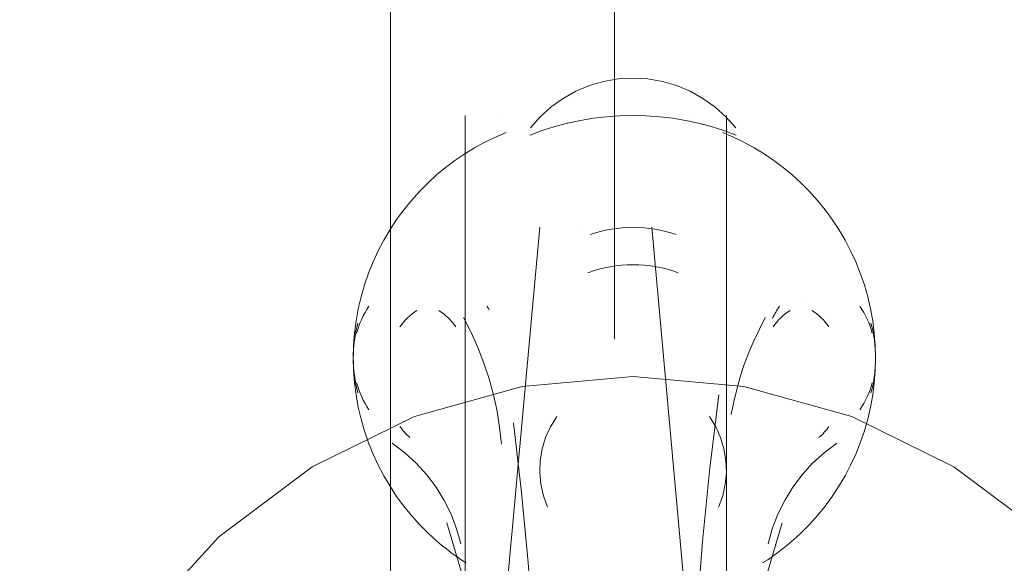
# Model space of a CAD drawing. Header units: millimetres. Extents: x 17 to 403, y 12 to 285.
# Tile 101 of 145: x 260.48 to 261.597, y 168.36 to 168.976. Entities that reach past the tile are written whole.
import ezdxf

# ---------------------------------------------------------------- set-up
doc = ezdxf.new("R2010")
doc.units = ezdxf.units.MM
doc.layers.add('LINE_000000', color=7, linetype='Continuous')

msp = doc.modelspace()

# ---------------------------------------------------------------- linework, layer by layer
at = {"layer": 'LINE_000000', "lineweight": 0}
for p, q in [((260.9003, 170.0953), (260.9003, 152.6117)), ((261.1543, 168.6137), (261.1543, 169.5873)), ((260.985, 168.275), (260.985, 168.8677)), ((261.0273, 168.8677), (261.0273, 168.8677)), ((261.239, 168.8677), (261.239, 168.8677)), ((261.2813, 168.275), (261.2813, 168.8677)), ((261.0697, 168.7407), (261.0273, 168.275)), ((261.0697, 168.7407), (261.0697, 168.7407)), ((261.112, 168.7407), (261.112, 168.7407)), ((261.1967, 168.7407), (261.1967, 168.7407)), ((261.1967, 168.7407), (261.1967, 168.7407)), ((261.1967, 168.7407), (261.239, 168.275)), ((260.9003, 168.656), (260.9003, 168.656)), ((260.9003, 168.656), (260.9003, 168.656)), ((261.366, 168.656), (261.366, 168.656)), ((261.366, 168.656), (261.366, 168.656))]:
    msp.add_line(p, q, dxfattribs=at)
for points in [[(261.1755, 168.91), (261.1586, 168.909), (261.1421, 168.9062), (261.1261, 168.9015), (261.1107, 168.8951), (261.0962, 168.887), (261.0827, 168.8773), (261.0702, 168.8661), (261.059, 168.8534)], [(261.292, 168.8534), (261.2807, 168.8661), (261.2683, 168.8773), (261.2547, 168.887), (261.2402, 168.8951), (261.2249, 168.9015), (261.2089, 168.9062), (261.1924, 168.909), (261.1755, 168.91)], [(261.1755, 168.8677), (261.1605, 168.8673), (261.1455, 168.8662), (261.1306, 168.8645), (261.1158, 168.862), (261.1012, 168.8589), (261.0867, 168.855), (261.0724, 168.8505), (261.0583, 168.8453)], [(261.2926, 168.8453), (261.2785, 168.8505), (261.2642, 168.855), (261.2498, 168.8589), (261.2351, 168.862), (261.2204, 168.8645), (261.2055, 168.8662), (261.1905, 168.8673), (261.1755, 168.8677)], [(261.0316, 168.8482), (261.0194, 168.843), (261.0074, 168.8373), (260.9957, 168.8309), (260.9844, 168.824), (260.9734, 168.8166), (260.9628, 168.8086), (260.9526, 168.8001), (260.9428, 168.7912)], [(261.3659, 168.7912), (261.3561, 168.8001), (261.3458, 168.8086), (261.3352, 168.8166), (261.3242, 168.824), (261.3129, 168.8309), (261.3012, 168.8373), (261.2893, 168.843), (261.277, 168.8482)], [(260.9428, 168.7912), (260.9331, 168.7814), (260.9239, 168.7712), (260.9153, 168.7606), (260.9072, 168.7495), (260.8997, 168.7381), (260.8927, 168.7263), (260.8863, 168.7141), (260.8806, 168.7017)], [(261.4281, 168.7017), (261.4223, 168.7141), (261.416, 168.7263), (261.409, 168.7381), (261.4015, 168.7495), (261.3934, 168.7606), (261.3847, 168.7712), (261.3756, 168.7814), (261.3659, 168.7912)], [(261.1755, 168.7407), (261.1693, 168.7405), (261.1631, 168.7402), (261.1569, 168.7395), (261.1508, 168.7386), (261.1447, 168.7374), (261.1386, 168.736), (261.1327, 168.7343), (261.1268, 168.7324)], [(261.2242, 168.7324), (261.2183, 168.7343), (261.2123, 168.736), (261.2063, 168.7374), (261.2002, 168.7386), (261.1941, 168.7395), (261.1879, 168.7402), (261.1817, 168.7405), (261.1755, 168.7407)], [(260.8806, 168.7017), (260.8753, 168.6886), (260.8708, 168.6753), (260.8669, 168.6619), (260.8637, 168.6482), (260.8612, 168.6345), (260.8594, 168.6206), (260.8583, 168.6066), (260.858, 168.5925)], [(261.4507, 168.5925), (261.4503, 168.6066), (261.4492, 168.6206), (261.4474, 168.6345), (261.4449, 168.6482), (261.4418, 168.6619), (261.4379, 168.6753), (261.4333, 168.6886), (261.4281, 168.7017)], [(261.1755, 168.6983), (261.1689, 168.6982), (261.1624, 168.6978), (261.1559, 168.697), (261.1494, 168.696), (261.143, 168.6947), (261.1366, 168.6931), (261.1304, 168.6913), (261.1242, 168.6892)], [(261.2268, 168.6892), (261.2206, 168.6913), (261.2143, 168.6931), (261.208, 168.6947), (261.2016, 168.696), (261.1951, 168.697), (261.1886, 168.6978), (261.1821, 168.6982), (261.1755, 168.6983)], [(260.8758, 168.6512), (260.8735, 168.6476), (260.8714, 168.644), (260.8694, 168.6403), (260.8676, 168.6365), (260.8659, 168.6326), (260.8644, 168.6287), (260.863, 168.6247), (260.8618, 168.6207)], [(260.9303, 168.6464), (260.9275, 168.6446), (260.9248, 168.6425), (260.9221, 168.6404), (260.9196, 168.6381), (260.9173, 168.6357), (260.915, 168.6332), (260.913, 168.6305), (260.911, 168.6277)], [(260.9743, 168.6277), (260.9724, 168.6305), (260.9703, 168.6332), (260.9681, 168.6357), (260.9657, 168.6381), (260.9632, 168.6404), (260.9606, 168.6425), (260.9578, 168.6446), (260.955, 168.6464)], [(261.0123, 168.6468), (261.012, 168.6474), (261.0117, 168.6479), (261.0113, 168.6485), (261.011, 168.649), (261.0106, 168.6496), (261.0103, 168.6501), (261.0099, 168.6507), (261.0096, 168.6512)], [(261.3415, 168.6512), (261.3403, 168.6495), (261.3393, 168.6478), (261.3383, 168.6461), (261.3373, 168.6444), (261.3363, 168.6426), (261.3354, 168.6409), (261.3345, 168.6391), (261.3336, 168.6373)], [(261.3536, 168.6464), (261.3508, 168.6446), (261.3481, 168.6425), (261.3455, 168.6404), (261.343, 168.6381), (261.3406, 168.6357), (261.3384, 168.6332), (261.3363, 168.6305), (261.3343, 168.6277)], [(261.3977, 168.6277), (261.3957, 168.6305), (261.3936, 168.6332), (261.3914, 168.6357), (261.389, 168.6381), (261.3865, 168.6404), (261.3839, 168.6425), (261.3812, 168.6446), (261.3784, 168.6464)], [(261.4469, 168.6207), (261.4456, 168.6247), (261.4443, 168.6287), (261.4428, 168.6326), (261.4411, 168.6365), (261.4393, 168.6403), (261.4373, 168.644), (261.4352, 168.6476), (261.4329, 168.6512)], [(260.8633, 168.6319), (260.8621, 168.6271), (260.861, 168.6222), (260.8601, 168.6173), (260.8593, 168.6124), (260.8588, 168.6074), (260.8583, 168.6025), (260.8581, 168.5975), (260.858, 168.5925)], [(261.0261, 168.4948), (261.0241, 168.5136), (261.0211, 168.5322), (261.0171, 168.5506), (261.0122, 168.5688), (261.0063, 168.5867), (260.9995, 168.6043), (260.9918, 168.6215), (260.9831, 168.6383)], [(261.3255, 168.6383), (261.3188, 168.6253), (261.3125, 168.612), (261.3068, 168.5986), (261.3017, 168.5849), (261.2971, 168.571), (261.2931, 168.5569), (261.2897, 168.5427), (261.2869, 168.5283)], [(261.4507, 168.5925), (261.4506, 168.5975), (261.4503, 168.6025), (261.4499, 168.6074), (261.4493, 168.6124), (261.4486, 168.6173), (261.4477, 168.6222), (261.4466, 168.6271), (261.4453, 168.6319)], [(260.858, 168.5925), (260.8581, 168.5875), (260.8583, 168.5825), (260.8588, 168.5776), (260.8593, 168.5726), (260.8601, 168.5677), (260.861, 168.5628), (260.8621, 168.5579), (260.8633, 168.5531)], [(260.858, 168.5925), (260.8583, 168.5784), (260.8594, 168.5644), (260.8612, 168.5505), (260.8637, 168.5368), (260.8669, 168.5231), (260.8708, 168.5097), (260.8753, 168.4964), (260.8806, 168.4833)], [(261.4281, 168.4833), (261.4333, 168.4964), (261.4379, 168.5097), (261.4418, 168.5231), (261.4449, 168.5368), (261.4474, 168.5505), (261.4492, 168.5644), (261.4503, 168.5784), (261.4507, 168.5925)], [(261.4453, 168.5531), (261.4466, 168.5579), (261.4477, 168.5628), (261.4486, 168.5677), (261.4493, 168.5726), (261.4499, 168.5776), (261.4503, 168.5825), (261.4506, 168.5875), (261.4507, 168.5925)], [(261.8491, 167.6874), (261.8714, 167.8126), (261.8709, 167.9388), (261.8477, 168.0629), (261.8022, 168.1816), (261.7347, 168.2916), (261.6455, 168.3895), (261.5395, 168.4691), (261.4237, 168.5259), (261.3012, 168.56), (261.1755, 168.5713), (261.0497, 168.56), (260.9273, 168.5259), (260.8114, 168.4691), (260.7055, 168.3895), (260.6163, 168.2916), (260.5488, 168.1816), (260.5033, 168.0629), (260.4801, 167.9388), (260.4795, 167.8126), (260.5019, 167.6874)], [(260.8618, 168.5643), (260.863, 168.5603), (260.8644, 168.5563), (260.8659, 168.5524), (260.8676, 168.5485), (260.8694, 168.5447), (260.8714, 168.541), (260.8735, 168.5374), (260.8758, 168.5338)], [(261.4329, 168.5338), (261.4352, 168.5374), (261.4373, 168.541), (261.4393, 168.5447), (261.4411, 168.5485), (261.4428, 168.5524), (261.4443, 168.5563), (261.4456, 168.5603), (261.4469, 168.5643)], [(261.2729, 168.5505), (261.2627, 168.4675), (261.2543, 168.3844), (261.2477, 168.3011), (261.243, 168.2177), (261.2401, 168.1342), (261.239, 168.0506), (261.2397, 167.9671), (261.2423, 167.8835)], [(261.0888, 168.5262), (261.0817, 168.5145), (261.0762, 168.5021), (261.0724, 168.4893), (261.0702, 168.4761), (261.0697, 168.4627), (261.0709, 168.4493), (261.0738, 168.4361), (261.0785, 168.4232)], [(261.2725, 168.4232), (261.2772, 168.4361), (261.2801, 168.4493), (261.2813, 168.4627), (261.2808, 168.4761), (261.2786, 168.4893), (261.2748, 168.5021), (261.2693, 168.5145), (261.2622, 168.5262)], [(260.911, 168.5149), (260.9122, 168.5132), (260.9135, 168.5115), (260.9148, 168.5098), (260.9162, 168.5082), (260.9177, 168.5066), (260.9192, 168.505), (260.9207, 168.5036), (260.9223, 168.5021)], [(261.0664, 167.8835), (261.0689, 167.9631), (261.0697, 168.0426), (261.0688, 168.1222), (261.0663, 168.2017), (261.0622, 168.2811), (261.0564, 168.3605), (261.049, 168.4397), (261.0399, 168.5188)], [(261.3864, 168.5021), (261.388, 168.5036), (261.3895, 168.505), (261.391, 168.5066), (261.3924, 168.5082), (261.3938, 168.5098), (261.3952, 168.5115), (261.3964, 168.5132), (261.3977, 168.5149)], [(260.9801, 168.3815), (260.9753, 168.3986), (260.9689, 168.4151), (260.9611, 168.4309), (260.9519, 168.4459), (260.9413, 168.4599), (260.9294, 168.473), (260.9164, 168.4849), (260.9022, 168.4957)], [(261.4065, 168.4957), (261.3923, 168.4849), (261.3792, 168.473), (261.3674, 168.4599), (261.3568, 168.4459), (261.3476, 168.4309), (261.3398, 168.4151), (261.3334, 168.3986), (261.3286, 168.3815)], [(260.8806, 168.4833), (260.8863, 168.4709), (260.8927, 168.4587), (260.8997, 168.4469), (260.9072, 168.4355), (260.9153, 168.4244), (260.9239, 168.4138), (260.9331, 168.4036), (260.9428, 168.3938)], [(261.3659, 168.3938), (261.3756, 168.4036), (261.3847, 168.4138), (261.3934, 168.4244), (261.4015, 168.4355), (261.409, 168.4469), (261.416, 168.4587), (261.4223, 168.4709), (261.4281, 168.4833)], [(261.0243, 167.9098), (261.027, 167.9726), (261.0269, 168.0354), (261.0237, 168.0981), (261.0176, 168.1605), (261.0086, 168.2226), (260.9967, 168.2842), (260.9818, 168.3452), (260.9641, 168.4056)], [(261.3446, 168.4056), (261.3268, 168.3452), (261.312, 168.2842), (261.3001, 168.2226), (261.291, 168.1605), (261.285, 168.0981), (261.2818, 168.0354), (261.2816, 167.9726), (261.2844, 167.9098)], [(260.9428, 168.3938), (260.9478, 168.3891), (260.953, 168.3845), (260.9582, 168.3801), (260.9636, 168.3758), (260.9691, 168.3716), (260.9747, 168.3675), (260.9804, 168.3636), (260.9862, 168.3599)], [(261.3224, 168.3599), (261.3282, 168.3636), (261.3339, 168.3675), (261.3395, 168.3716), (261.345, 168.3758), (261.3504, 168.3801), (261.3557, 168.3845), (261.3608, 168.3891), (261.3659, 168.3938)]]:
    msp.add_lwpolyline(points, dxfattribs=at)

doc.saveas('drawing.dxf')
